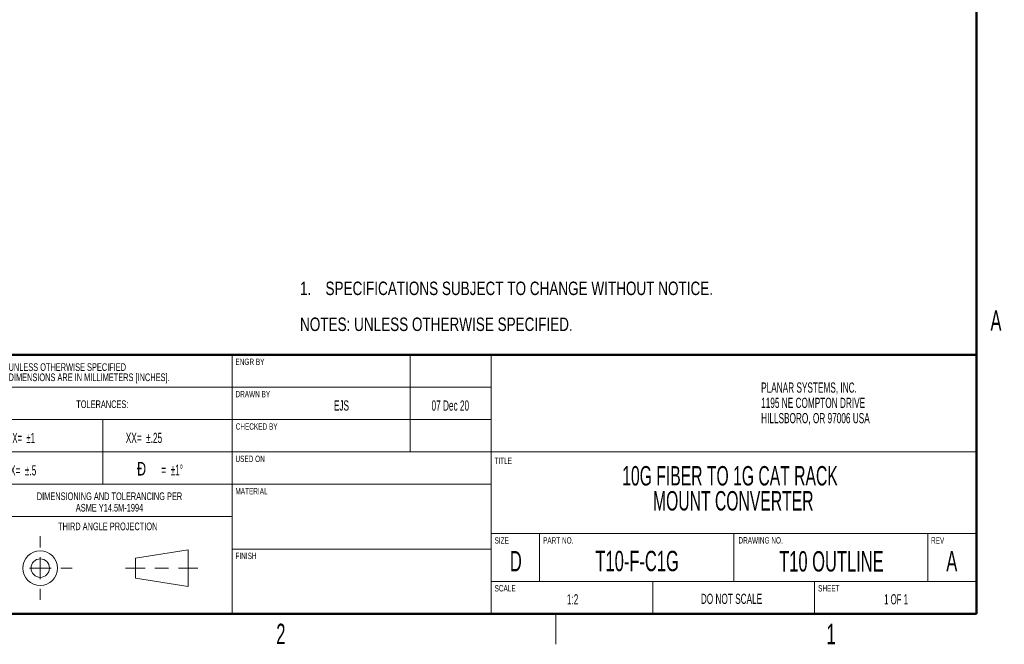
# Model space of a CAD drawing. Header units: millimetres. Extents: x 0 to 844, y -2 to 552.
# Tile 21 of 65: x 650 to 844, y 7 to 129. Entities that reach past the tile are written whole.
import ezdxf

# ---------------------------------------------------------------- set-up
doc = ezdxf.new("R2010")
doc.units = ezdxf.units.MM
doc.styles.add('SLDTEXTSTYLE0', font='TXT', dxfattribs={"width": 0.605})
doc.styles.add('SLDTEXTSTYLE1', font='TXT', dxfattribs={"width": 0.57})
doc.styles.add('SLDTEXTSTYLE2', font='TXT', dxfattribs={"width": 0.7})
doc.styles.add('SLDTEXTSTYLE3', font='TXT', dxfattribs={"width": 0.75})

# ---------------------------------------------------------------- blocks, each defined once
blk = doc.blocks.new('SW_NOTE_0_1')
at = {"color": 0, "linetype": 'Continuous', "lineweight": 0, "char_height": 2, "attachment_point": 1, "style": 'SLDTEXTSTYLE0'}
for s, insert in [('PLANAR SYSTEMS, INC.', (0, 2.58)), ('1195 NE COMPTON DRIVE', (0, -0.42)), ('HILLSBORO, OR 97006 USA', (0, -3.42))]:
    blk.add_mtext(s, dxfattribs=dict(at, insert=insert))
blk = doc.blocks.new('SW_NOTE_0_2')
at = {"color": 0, "linetype": 'Continuous', "lineweight": 0, "char_height": 3.81, "attachment_point": 2, "style": 'SLDTEXTSTYLE0'}
for s, insert in [('10G FIBER TO 1G CAT RACK', (35.12, 4.91)), ('MOUNT CONVERTER', (35.76, 0))]:
    blk.add_mtext(s, dxfattribs=dict(at, insert=insert))
blk = doc.blocks.new('SW_NOTE_0_3')
at = {"color": 0, "linetype": 'Continuous', "lineweight": 0, "char_height": 1.5, "attachment_point": 2, "style": 'SLDTEXTSTYLE0'}
for s, insert in [('DIMENSIONING AND TOLERANCING PER', (19.8, 1.93)), ('ASME Y14.5M-1994', (19.8, -0.32))]:
    blk.add_mtext(s, dxfattribs=dict(at, insert=insert))
blk = doc.blocks.new('SW_NOTE_0_4')
at = {"color": 0, "linetype": 'Continuous', "lineweight": 0, "char_height": 1.5, "attachment_point": 1, "style": 'SLDTEXTSTYLE0'}
for s, insert in [('UNLESS OTHERWISE SPECIFIED', (0, 1.93)), ('DIMENSIONS ARE IN MILLIMETERS [INCHES].', (0, -0.07))]:
    blk.add_mtext(s, dxfattribs=dict(at, insert=insert))
blk = doc.blocks.new('SW_NOTE_0_5')
at = {"color": 0, "linetype": 'Continuous', "lineweight": 0, "attachment_point": 3}
for s, insert, char_height, style in [('Ð', (2.98, 3.41), 2.65, 'SLDTEXTSTYLE2'), ('=  ±1°', (10.22, 2.9), 2.117, 'SLDTEXTSTYLE1')]:
    blk.add_mtext(s, dxfattribs=dict(at, insert=insert, char_height=char_height, style=style))
blk = doc.blocks.new('SW_NOTE_0_6')
at = {"color": 0, "linetype": 'Continuous', "lineweight": 0, "attachment_point": 1, "style": 'SLDTEXTSTYLE3'}
for s, insert, char_height in [('1.', (-5, 3.41), 2.646), ('SPECIFICATIONS SUBJECT TO CHANGE WITHOUT NOTICE.', (0, 3.41), 2.6458), ('NOTES: UNLESS OTHERWISE SPECIFIED.', (-5, -3.64), 2.6458)]:
    blk.add_mtext(s, dxfattribs=dict(at, insert=insert, char_height=char_height))

msp = doc.modelspace()

# ---------------------------------------------------------------- linework, layer by layer
at = {"color": 7, "linetype": 'Continuous', "lineweight": 50}
for p, q in [((838.2, 546.1), (838.2, 12.7)), ((641.35, 63.5), (838.2, 63.5)), ((25.4, 12.7), (838.2, 12.7))]:
    msp.add_line(p, q, dxfattribs=at)
at = {"color": 7, "linetype": 'Continuous', "lineweight": 18}
for p, q in [((692.15, 63.5), (692.15, 12.7)), ((727.075, 63.5), (727.075, 44.45)), ((742.95, 63.5), (742.95, 12.7)), ((692.15, 57.15), (641.35, 57.15)), ((742.95, 57.15), (692.15, 57.15)), ((692.15, 50.8), (641.35, 50.8)), ((666.75, 50.8), (666.75, 38.1)), ((742.95, 50.8), (692.15, 50.8)), ((692.15, 44.45), (641.35, 44.45)), ((838.2, 44.45), (692.15, 44.45)), ((641.35, 38.1), (692.15, 38.1)), ((742.95, 38.1), (692.15, 38.1)), ((692.15, 31.75), (641.35, 31.75)), ((654.451, 27.895), (654.451, 25.685)), ((742.95, 28.448), (838.2, 28.448)), ((752.475, 28.448), (752.475, 19.05)), ((790.575, 28.448), (790.575, 19.05)), ((828.675, 19.05), (828.675, 28.448)), ((673.12, 23.589), (683.464, 25.228)), ((683.464, 25.228), (683.464, 18.065)), ((742.95, 25.4), (692.15, 25.4)), ((654.451, 23.78), (654.451, 19.513)), ((673.12, 19.703), (673.12, 23.589)), ((656.584, 21.646), (652.317, 21.646)), ((658.489, 21.646), (660.699, 21.646)), ((671.215, 21.646), (675.025, 21.646)), ((676.93, 21.646), (679.654, 21.646)), ((681.559, 21.646), (685.369, 21.646)), ((683.464, 18.065), (673.12, 19.703)), ((654.451, 17.608), (654.451, 15.398)), ((742.95, 19.05), (838.2, 19.05)), ((774.7, 19.05), (774.7, 12.7)), ((806.45, 19.05), (806.45, 12.7)), ((755.65, 12.7), (755.65, 6.7))]:
    msp.add_line(p, q, dxfattribs=at)
for radius in [3.4, 1.81]:
    msp.add_circle((654.451, 21.646), radius, dxfattribs=at)

# ---------------------------------------------------------------- block references
at = {"color": 7, "linetype": 'Continuous', "lineweight": 0}
for name, p in [('SW_NOTE_0_6', (710.438, 74.468)), ('SW_NOTE_0_4', (648.236, 59.919)), ('SW_NOTE_0_1', (795.947, 55.506)), ('SW_NOTE_0_5', (672.251, 39.065)), ('SW_NOTE_0_2', (754.715, 36.766)), ('SW_NOTE_0_3', (648.245, 34.575))]:
    msp.add_blockref(name, p, dxfattribs=at)

# ---------------------------------------------------------------- texts
for s, insert, char_height, attachment_point, style in [('A', (842.036, 72.224), 4, 2, 'SLDTEXTSTYLE0'), ('ENGR BY', (692.765, 62.767), 1.25, 1, 'SLDTEXTSTYLE0'), ('DRAWN BY', (692.769, 56.42), 1.25, 1, 'SLDTEXTSTYLE0'), ('TOLERANCES:', (666.637, 54.567), 1.5, 2, 'SLDTEXTSTYLE0'), ('EJS', (713.568, 54.568), 2, 2, 'SLDTEXTSTYLE0'), ('07 Dec 20', (734.941, 54.555), 2, 2, 'SLDTEXTSTYLE0'), ('X=  ±1', (648.975, 48.188), 2, 1, 'SLDTEXTSTYLE1'), ('XX=  ±.25', (671.244, 48.21), 2, 1, 'SLDTEXTSTYLE0'), ('CHECKED BY', (692.815, 50.066), 1.25, 1, 'SLDTEXTSTYLE0'), ('USED ON', (692.767, 43.72), 1.25, 1, 'SLDTEXTSTYLE0'), ('TITLE', (743.591, 43.343), 1.25, 1, 'SLDTEXTSTYLE0'), ('.X=  ±.5', (648.065, 41.84), 2, 1, 'SLDTEXTSTYLE0'), ('MATERIAL', (692.759, 37.369), 1.25, 1, 'SLDTEXTSTYLE0'), ('THIRD ANGLE PROJECTION', (667.698, 30.592), 1.5, 2, 'SLDTEXTSTYLE0'), ('SIZE', (743.623, 27.717), 1.25, 1, 'SLDTEXTSTYLE0'), ('PART NO.', (753.139, 27.716), 1.25, 1, 'SLDTEXTSTYLE0'), ('DRAWING NO.', (791.485, 27.729), 1.25, 1, 'SLDTEXTSTYLE0'), ('REV', (829.289, 27.717), 1.25, 1, 'SLDTEXTSTYLE0'), ('FINISH', (692.772, 24.671), 1.25, 1, 'SLDTEXTSTYLE0'), ('D', (747.801, 25.014), 4, 2, 'SLDTEXTSTYLE0'), ('T10-F-C1G', (771.606, 25.047), 4, 2, 'SLDTEXTSTYLE0'), ('T10 OUTLINE', (809.734, 24.98), 4, 2, 'SLDTEXTSTYLE0'), ('A', (833.366, 25.021), 4, 2, 'SLDTEXTSTYLE0'), ('SCALE', (743.622, 18.317), 1.25, 1, 'SLDTEXTSTYLE0'), ('SHEET', (807.122, 18.318), 1.25, 1, 'SLDTEXTSTYLE0'), ('1:2', (758.941, 16.522), 2, 2, 'SLDTEXTSTYLE0'), ('DO NOT SCALE', (790.133, 16.627), 2, 2, 'SLDTEXTSTYLE0'), ('1 OF 1', (822.429, 16.538), 2, 2, 'SLDTEXTSTYLE1'), ('2', (701.679, 10.744), 4, 2, 'SLDTEXTSTYLE0'), ('1', (809.689, 10.724), 4, 2, 'SLDTEXTSTYLE0')]:
    msp.add_mtext(s, dxfattribs=dict(at, insert=insert, char_height=char_height, attachment_point=attachment_point, style=style))

doc.saveas('drawing.dxf')
